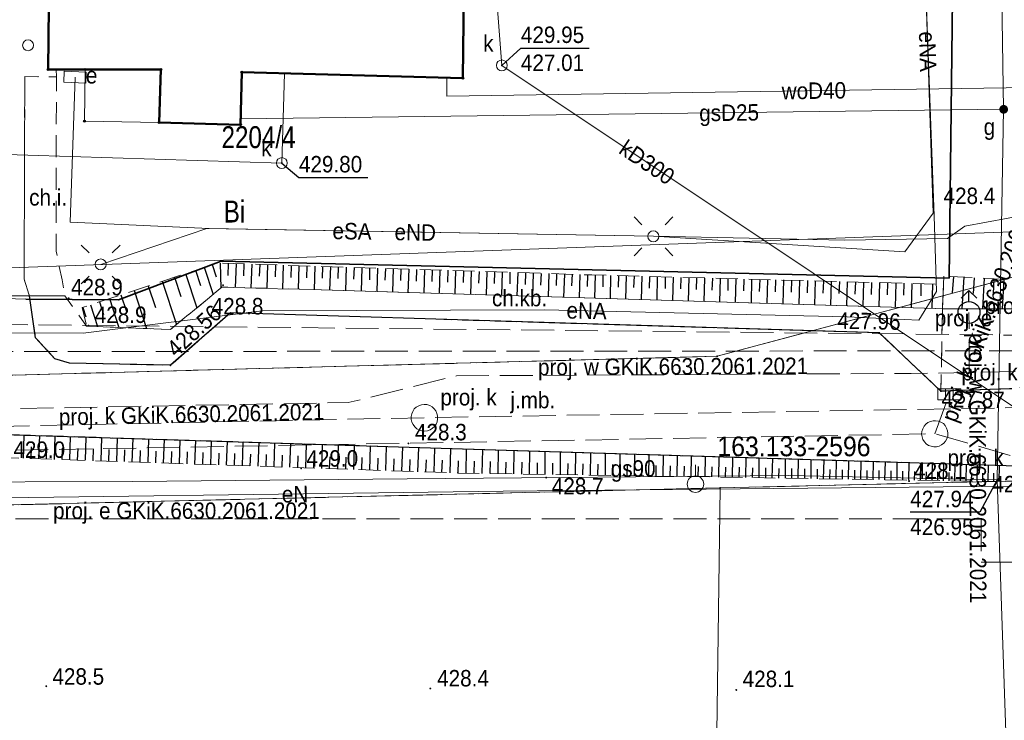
# Model space of a CAD drawing. Header units: metres. Extents: x 7417884 to 7418420, y 5565806 to 5566270.
# Tile 39 of 43: x 7418315 to 7418360, y 5566058 to 5566090. Entities that reach past the tile are written whole.
import ezdxf
from ezdxf.enums import TextEntityAlignment as Align

# ---------------------------------------------------------------- set-up
doc = ezdxf.new("R2010")
doc.units = ezdxf.units.M
for name, pattern in [('1.0_0.5', [1.5, 1, -0.5]), ('1.5_0.5', [2, 1.5, -0.5]), ('219-500', [0]), ('egkk-500', [0]), ('otob_500', [0])]:
    doc.linetypes.add(name, pattern=pattern)
for name, color, linetype in [('000 Inne (niezydentyfikowane)', 7, 'Continuous'), ('131-Punkt osnowy pomiarowej', 7, 'Continuous'), ('131-Punkt osnowy pomiarowej-Atr103', 7, 'Continuous'), ('203-punkt graniczny', 7, 'Continuous'), ('210-oznaczenie konturu użytku gruntowego', 7, 'Continuous'), ('211-numer działki ewidencyjnej', 7, 'Continuous'), ('217-kontur klasyfikacyjny', 7, 'Continuous'), ('218-kontur użytku gruntowego', 7, 'Continuous'), ('219-działka ewidencyjna', 7, 'Continuous'), ('312-budynek ewidencyjny', 7, 'Continuous'), ('brama', 7, 'Continuous'), ('chodnik', 7, 'Continuous'), ('chodnik-Atr17', 7, 'Continuous'), ('hydrant - ob. projektowany', 7, 'Continuous'), ('hydrant - ob. projektowany-Atr17', 7, 'Continuous'), ('inny rodzaj bloku', 7, 'Continuous'), ('jezdnia', 7, 'Continuous'), ('jezdnia-Atr17', 7, 'Continuous'), ('komora podziemna - ob. projektowany', 7, 'Continuous'), ('komora podziemna - ob. projektowany-Atr17', 7, 'Continuous'), ('kratka ściekowa - ob. projektowany', 7, 'Continuous'), ('kratka ściekowa - ob. projektowany-Atr17', 7, 'Continuous'), ('krawężnik', 7, 'Continuous'), ('latarnia', 7, 'Continuous'), ('latarnia - ob. projektowany-Atr17', 7, 'Continuous'), ('ogrodzenie trwałe', 7, 'Continuous'), ('pikieta naturalna', 7, 'Continuous'), ('pikieta naturalna-Atr2', 7, 'Continuous'), ('pikieta sztuczna', 7, 'Continuous'), ('pikieta sztuczna-Atr2', 7, 'Continuous'), ('przewód elektroenergetyczny podziemny', 7, 'Continuous'), ('przewód elektroenergetyczny podziemny - ob. projektowany', 7, 'Continuous'), ('przewód elektroenergetyczny podziemny - ob. projektowany-Atr1', 7, 'Continuous'), ('przewód elektroenergetyczny podziemny-Atr1', 7, 'Continuous'), ('przewód gazowy', 7, 'Continuous'), ('przewód gazowy-Atr1', 7, 'Continuous'), ('przewód kanalizacyjny', 7, 'Continuous'), ('przewód kanalizacyjny - ob. projektowany', 7, 'Continuous'), ('przewód kanalizacyjny - ob. projektowany-Atr1', 7, 'Continuous'), ('przewód kanalizacyjny-Atr1', 7, 'Continuous'), ('przewód specjalny - ob. projektowany', 7, 'Continuous'), ('przewód wodociągowy', 7, 'Continuous'), ('przewód wodociągowy - ob. projektowany', 7, 'Continuous'), ('przewód wodociągowy - ob. projektowany-Atr1', 7, 'Continuous'), ('przewód wodociągowy-Atr1', 7, 'Continuous'), ('Punkt budynku', 7, 'Continuous'), ('rzędna', 7, 'Continuous'), ('rzędna-Atr2', 7, 'Continuous'), ('rzędna-Atr3', 7, 'Continuous'), ('skarpa nieumocniona', 7, 'Continuous'), ('szafa elektroenergetyczna lub kontener', 7, 'Continuous'), ('szafa elektroenergetyczna lub kontener-Atr17', 7, 'Continuous'), ('właz do komory lub kanału - okrągły', 7, 'Continuous'), ('właz do komory lub kanału - okrągły-Atr17', 7, 'Continuous'), ('zasuwa lub zawór', 7, 'Continuous'), ('zasuwa lub zawór-Atr17', 7, 'Continuous')]:
    doc.layers.add(name, color=color, linetype=linetype)
doc.styles.get("Standard").update_dxf_attribs({"font": 'arial.ttf'})
doc.linetypes.add('902-500', pattern='A,3.75,0,[1,ksztalty.shx,S=0.5,R=0,X=0,Y=0],3.75', length=7.5)

# ---------------------------------------------------------------- blocks, each defined once
blk = doc.blocks.new('PUNKTBUD')
at = {"color": 0}
blk.add_circle((0, 0), 0.045, dxfattribs=at)
blk = doc.blocks.new('203')
at = {"linetype": 'Continuous', "lineweight": 0}
h = blk.add_hatch(color=0, dxfattribs=at)
edge = h.paths.add_edge_path()
edge.add_arc((0, 0), 0.045, 0, 360)
blk = doc.blocks.new('PW01')
at = {"linetype": 'Continuous', "lineweight": 13}
h = blk.add_hatch(color=0, dxfattribs=at)
edge = h.paths.add_edge_path()
edge.add_arc((0, 0), 0.045, 0, 360)
blk = doc.blocks.new('US22')
at = {"color": 0, "linetype": 'Continuous', "lineweight": 13}
blk.add_circle((0, 0), 0.25, dxfattribs=at)
blk = doc.blocks.new('US18')
at = {"color": 0, "linetype": 'Continuous', "lineweight": 13}
for p, q in [((-0.5, -0.25), (-0.5, 0.25)), ((-0.5, 0.25), (0.5, 0.25)), ((0.5, -0.25), (0.5, 0.25)), ((-0.5, -0.25), (0.5, -0.25))]:
    blk.add_line(p, q, dxfattribs=at)
blk = doc.blocks.new('US25')
at = {"linetype": 'Continuous', "lineweight": 0}
h = blk.add_hatch(color=0, dxfattribs=at)
edge = h.paths.add_edge_path()
edge.add_arc((0, 0), 0.2, 0, 360)
blk = doc.blocks.new('SM01')
at = {"color": 0, "linetype": 'Continuous', "lineweight": 13}
for p, q in [((-0.53, 0.531), (-0.883, 0.884)), ((0.531, 0.531), (0.884, 0.884)), ((-0.53, -0.53), (-0.883, -0.883)), ((0.531, -0.53), (0.884, -0.883))]:
    blk.add_line(p, q, dxfattribs=at)
blk.add_circle((0, 0), 0.25, dxfattribs=at)
blk = doc.blocks.new('SUWH')
at = {"color": 0, "linetype": 'Continuous'}
for p in [(-0.354, 0.646), (0, 0.5), (0.354, 0.646)]:
    blk.add_line(p, (0, 1), dxfattribs=at)
blk.add_circle((0, 0), 0.5, dxfattribs=at)
blk = doc.blocks.new('US05')
at = {"color": 0, "linetype": 'Continuous', "lineweight": 13}
for p, q in [((-0.525, -0.25), (-0.525, 0.25)), ((-0.525, 0.25), (-0.175, 0.25)), ((-0.175, -0.25), (-0.175, 0.25)), ((-0.175, 0.25), (0.175, 0.25)), ((0.175, -0.25), (0.175, 0.25)), ((0.175, 0.25), (0.525, 0.25)), ((0.525, -0.25), (0.525, 0.25)), ((-0.525, -0.25), (-0.175, -0.25)), ((-0.175, -0.25), (0.175, -0.25)), ((0.175, -0.25), (0.525, -0.25))]:
    blk.add_line(p, q, dxfattribs=at)
blk = doc.blocks.new('131')
at = {"color": 0, "linetype": 'Continuous', "lineweight": 13}
blk.add_line((0, 0.375), (0, 0.875), dxfattribs=at)
blk.add_circle((0, 0), 0.375, dxfattribs=at)

msp = doc.modelspace()

# ---------------------------------------------------------------- linework, layer by layer
at = {"layer": '000 Inne (niezydentyfikowane)', "color": 7, "linetype": 'Continuous', "lineweight": 25, "flags": 128}
for points in [[(7418322.89, 5566078.35), (7418323.12, 5566077.66)], [(7418323.29, 5566078.49), (7418323.7, 5566077.25)], [(7418323.65, 5566078.61), (7418323.83, 5566078.06)], [(7418324.02, 5566078.68), (7418324.05, 5566077.54)], [(7418324.38, 5566078.66), (7418324.36, 5566078.12)], [(7418324.74, 5566078.65), (7418324.7, 5566077.57)], [(7418325.1, 5566078.64), (7418325.08, 5566078.1)], [(7418325.46, 5566078.63), (7418325.42, 5566077.55)], [(7418325.82, 5566078.62), (7418325.8, 5566078.08)], [(7418326.18, 5566078.61), (7418326.14, 5566077.53)], [(7418326.54, 5566078.6), (7418326.52, 5566078.06)], [(7418326.89, 5566078.58), (7418326.86, 5566077.51)], [(7418327.25, 5566078.57), (7418327.24, 5566078.03)], [(7418327.61, 5566078.56), (7418327.58, 5566077.49)], [(7418327.97, 5566078.55), (7418327.95, 5566078.01)], [(7418328.33, 5566078.54), (7418328.3, 5566077.46)], [(7418328.69, 5566078.53), (7418328.67, 5566077.99)], [(7418329.05, 5566078.52), (7418329.01, 5566077.44)], [(7418329.4, 5566078.51), (7418329.39, 5566077.97)], [(7418329.76, 5566078.49), (7418329.73, 5566077.42)], [(7418330.12, 5566078.48), (7418330.1, 5566077.95)], [(7418330.48, 5566078.47), (7418330.44, 5566077.4)], [(7418330.83, 5566078.46), (7418330.82, 5566077.92)], [(7418331.19, 5566078.45), (7418331.16, 5566077.38)], [(7418331.55, 5566078.44), (7418331.53, 5566077.9)], [(7418331.9, 5566078.43), (7418331.87, 5566077.36)], [(7418332.26, 5566078.42), (7418332.24, 5566077.88)], [(7418332.62, 5566078.4), (7418332.58, 5566077.33)], [(7418332.97, 5566078.39), (7418332.96, 5566077.86)], [(7418333.33, 5566078.38), (7418333.3, 5566077.31)], [(7418333.68, 5566078.37), (7418333.67, 5566077.84)], [(7418334.04, 5566078.36), (7418334.01, 5566077.29)], [(7418334.4, 5566078.35), (7418334.38, 5566077.81)], [(7418334.75, 5566078.34), (7418334.72, 5566077.27)], [(7418335.11, 5566078.33), (7418335.09, 5566077.79)], [(7418321.94, 5566078.04), (7418322.23, 5566077.16)], [(7418322.44, 5566078.21), (7418322.96, 5566076.64)], [(7418335.46, 5566078.31), (7418335.43, 5566077.25)], [(7418335.82, 5566078.3), (7418335.8, 5566077.77)], [(7418336.17, 5566078.29), (7418336.14, 5566077.23)], [(7418336.53, 5566078.28), (7418336.51, 5566077.75)], [(7418336.88, 5566078.27), (7418336.85, 5566077.21)], [(7418337.23, 5566078.26), (7418337.22, 5566077.73)], [(7418337.59, 5566078.25), (7418337.55, 5566077.18)], [(7418337.94, 5566078.24), (7418337.92, 5566077.7)], [(7418338.29, 5566078.22), (7418338.26, 5566077.16)], [(7418338.65, 5566078.21), (7418338.63, 5566077.68)], [(7418339, 5566078.2), (7418338.97, 5566077.14)], [(7418339.35, 5566078.19), (7418339.34, 5566077.66)], [(7418339.71, 5566078.18), (7418339.67, 5566077.12)], [(7418340.06, 5566078.17), (7418340.04, 5566077.64)], [(7418340.41, 5566078.16), (7418340.38, 5566077.1)], [(7418340.76, 5566078.15), (7418340.75, 5566077.62)], [(7418341.12, 5566078.14), (7418341.09, 5566077.08)], [(7418341.47, 5566078.13), (7418341.46, 5566077.6)], [(7418341.82, 5566078.12), (7418341.8, 5566077.06)], [(7418342.18, 5566078.11), (7418342.16, 5566077.58)], [(7418342.53, 5566078.1), (7418342.5, 5566077.04)], [(7418342.89, 5566078.09), (7418342.87, 5566077.56)], [(7418343.24, 5566078.08), (7418343.21, 5566077.01)], [(7418343.6, 5566078.07), (7418343.58, 5566077.54)], [(7418343.95, 5566078.06), (7418343.92, 5566076.99)], [(7418344.31, 5566078.05), (7418344.3, 5566077.52)], [(7418344.67, 5566078.04), (7418344.64, 5566076.97)], [(7418345.02, 5566078.03), (7418345.01, 5566077.5)], [(7418345.38, 5566078.02), (7418345.35, 5566076.95)], [(7418345.74, 5566078.01), (7418345.72, 5566077.48)], [(7418346.1, 5566078), (7418346.07, 5566076.93)], [(7418346.46, 5566077.99), (7418346.44, 5566077.45)], [(7418346.81, 5566077.98), (7418346.79, 5566076.91)], [(7418347.17, 5566077.97), (7418347.16, 5566077.43)], [(7418347.53, 5566077.96), (7418347.5, 5566076.88)], [(7418347.89, 5566077.95), (7418347.88, 5566077.41)], [(7418348.25, 5566077.94), (7418348.23, 5566076.86)], [(7418348.62, 5566077.93), (7418348.6, 5566077.39)], [(7418348.98, 5566077.93), (7418348.95, 5566076.84)], [(7418349.34, 5566077.92), (7418349.32, 5566077.37)], [(7418349.7, 5566077.91), (7418349.67, 5566076.82)], [(7418350.06, 5566077.9), (7418350.05, 5566077.35)], [(7418350.43, 5566077.89), (7418350.4, 5566076.8)], [(7418350.79, 5566077.88), (7418350.78, 5566077.33)], [(7418351.15, 5566077.87), (7418351.12, 5566076.78)], [(7418357.45, 5566078.07), (7418357.4, 5566077.33)], [(7418357.92, 5566078.04), (7418357.84, 5566076.6)], [(7418358.39, 5566078.01), (7418358.35, 5566077.3)], [(7418358.85, 5566077.99), (7418358.77, 5566076.6)], [(7418359.3, 5566077.96), (7418359.26, 5566077.28)], [(7418359.75, 5566077.93), (7418359.67, 5566076.6)], [(7418320.09, 5566077.43), (7418320.66, 5566075.7)], [(7418320.74, 5566077.64), (7418321.07, 5566076.65)], [(7418321.38, 5566077.85), (7418322.03, 5566075.88)], [(7418351.52, 5566077.86), (7418351.5, 5566077.31)], [(7418351.88, 5566077.85), (7418351.85, 5566076.75)], [(7418352.25, 5566077.84), (7418352.23, 5566077.29)], [(7418352.61, 5566077.83), (7418352.58, 5566076.73)], [(7418352.98, 5566077.82), (7418352.96, 5566077.27)], [(7418353.35, 5566077.81), (7418353.32, 5566076.71)], [(7418353.71, 5566077.8), (7418353.7, 5566077.25)], [(7418354.08, 5566077.79), (7418354.05, 5566076.69)], [(7418354.45, 5566077.78), (7418354.43, 5566077.23)], [(7418354.82, 5566077.77), (7418354.79, 5566076.67)], [(7418355.19, 5566077.76), (7418355.17, 5566077.21)], [(7418355.56, 5566077.75), (7418355.53, 5566076.64)], [(7418355.97, 5566077.74), (7418355.96, 5566077.18)], [(7418356.5, 5566077.72), (7418356.47, 5566076.61)], [(7418318.97, 5566077.06), (7418319.4, 5566075.75)], [(7418319.49, 5566077.23), (7418319.74, 5566076.48)], [(7418317.76, 5566076.66), (7418317.9, 5566076.23)], [(7418318.11, 5566076.78), (7418318.43, 5566075.79)], [(7418318.51, 5566076.91), (7418318.7, 5566076.34)], [(7418315.05, 5566069.78), (7418315.08, 5566070.84)], [(7418315.75, 5566069.76), (7418315.79, 5566070.82)], [(7418316.46, 5566069.73), (7418316.49, 5566070.8)], [(7418317.17, 5566069.71), (7418317.2, 5566070.77)], [(7418317.88, 5566069.69), (7418317.91, 5566070.75)], [(7418318.59, 5566069.66), (7418318.62, 5566070.73)], [(7418319.3, 5566069.64), (7418319.33, 5566070.71)], [(7418315.4, 5566069.77), (7418315.42, 5566070.3)], [(7418316.1, 5566069.75), (7418316.12, 5566070.28)], [(7418316.81, 5566069.72), (7418316.83, 5566070.25)], [(7418320.01, 5566069.61), (7418320.05, 5566070.68)], [(7418320.73, 5566069.59), (7418320.76, 5566070.66)], [(7418321.44, 5566069.56), (7418321.48, 5566070.64)], [(7418322.16, 5566069.54), (7418322.19, 5566070.62)], [(7418322.87, 5566069.52), (7418322.91, 5566070.59)], [(7418323.59, 5566069.49), (7418323.63, 5566070.57)], [(7418324.31, 5566069.47), (7418324.35, 5566070.55)], [(7418325.03, 5566069.44), (7418325.07, 5566070.53)], [(7418325.75, 5566069.42), (7418325.79, 5566070.5)], [(7418326.48, 5566069.39), (7418326.51, 5566070.48)], [(7418327.2, 5566069.37), (7418327.24, 5566070.46)], [(7418327.92, 5566069.34), (7418327.96, 5566070.43)], [(7418328.65, 5566069.32), (7418328.69, 5566070.41)], [(7418329.38, 5566069.3), (7418329.42, 5566070.39)], [(7418330.11, 5566069.27), (7418330.14, 5566070.37)], [(7418330.84, 5566069.25), (7418330.87, 5566070.34)], [(7418331.57, 5566069.22), (7418331.6, 5566070.32)], [(7418332.3, 5566069.2), (7418332.34, 5566070.3)], [(7418333.03, 5566069.17), (7418333.07, 5566070.27)], [(7418333.77, 5566069.15), (7418333.8, 5566070.25)], [(7418317.52, 5566069.7), (7418317.54, 5566070.23)], [(7418318.23, 5566069.67), (7418318.25, 5566070.21)], [(7418318.94, 5566069.65), (7418318.96, 5566070.18)], [(7418319.65, 5566069.63), (7418319.67, 5566070.16)], [(7418320.37, 5566069.6), (7418320.39, 5566070.14)], [(7418321.08, 5566069.58), (7418321.1, 5566070.11)], [(7418321.8, 5566069.55), (7418321.82, 5566070.09)], [(7418322.51, 5566069.53), (7418322.53, 5566070.07)], [(7418323.23, 5566069.5), (7418323.25, 5566070.04)], [(7418323.95, 5566069.48), (7418323.97, 5566070.02)], [(7418324.67, 5566069.46), (7418324.69, 5566070)], [(7418325.39, 5566069.43), (7418325.41, 5566069.97)], [(7418326.11, 5566069.41), (7418326.13, 5566069.95)], [(7418326.84, 5566069.38), (7418326.86, 5566069.93)], [(7418327.56, 5566069.36), (7418327.58, 5566069.9)], [(7418328.29, 5566069.33), (7418328.31, 5566069.88)], [(7418329.01, 5566069.31), (7418329.03, 5566069.85)], [(7418329.74, 5566069.28), (7418329.76, 5566069.83)], [(7418330.47, 5566069.26), (7418330.49, 5566069.81)], [(7418334.5, 5566069.12), (7418334.54, 5566070.23)], [(7418335.24, 5566069.1), (7418335.25, 5566070.2)], [(7418335.97, 5566069.09), (7418335.99, 5566070.18)], [(7418336.69, 5566069.08), (7418336.71, 5566070.16)], [(7418337.41, 5566069.07), (7418337.43, 5566070.14)], [(7418338.12, 5566069.06), (7418338.14, 5566070.12)], [(7418338.83, 5566069.05), (7418338.84, 5566070.09)], [(7418339.53, 5566069.04), (7418339.54, 5566070.07)], [(7418340.22, 5566069.03), (7418340.23, 5566070.05)], [(7418340.9, 5566069.02), (7418340.92, 5566070.03)], [(7418341.58, 5566069), (7418341.59, 5566070.01)], [(7418342.25, 5566068.99), (7418342.26, 5566069.99)], [(7418342.91, 5566068.98), (7418342.92, 5566069.97)], [(7418343.57, 5566068.97), (7418343.58, 5566069.95)], [(7418344.22, 5566068.96), (7418344.23, 5566069.93)], [(7418344.86, 5566068.95), (7418344.87, 5566069.91)], [(7418345.5, 5566068.94), (7418345.51, 5566069.89)], [(7418346.13, 5566068.93), (7418346.14, 5566069.87)], [(7418346.75, 5566068.92), (7418346.77, 5566069.85)], [(7418347.37, 5566068.91), (7418347.39, 5566069.83)], [(7418347.98, 5566068.9), (7418348, 5566069.81)], [(7418348.59, 5566068.89), (7418348.6, 5566069.8)], [(7418331.2, 5566069.23), (7418331.22, 5566069.78)], [(7418331.93, 5566069.21), (7418331.95, 5566069.76)], [(7418332.66, 5566069.18), (7418332.68, 5566069.73)], [(7418333.4, 5566069.16), (7418333.42, 5566069.71)], [(7418334.13, 5566069.13), (7418334.15, 5566069.69)], [(7418334.87, 5566069.11), (7418334.88, 5566069.66)], [(7418335.6, 5566069.1), (7418335.61, 5566069.65)], [(7418336.33, 5566069.09), (7418336.34, 5566069.63)], [(7418337.05, 5566069.08), (7418337.06, 5566069.61)], [(7418337.77, 5566069.06), (7418337.78, 5566069.6)], [(7418338.48, 5566069.05), (7418338.49, 5566069.58)], [(7418339.18, 5566069.04), (7418339.19, 5566069.56)], [(7418339.87, 5566069.03), (7418339.88, 5566069.55)], [(7418340.56, 5566069.02), (7418340.57, 5566069.53)], [(7418341.24, 5566069.01), (7418341.25, 5566069.52)], [(7418341.91, 5566069), (7418341.92, 5566069.5)], [(7418342.58, 5566068.99), (7418342.59, 5566069.48)], [(7418343.24, 5566068.98), (7418343.25, 5566069.47)], [(7418343.89, 5566068.97), (7418343.9, 5566069.45)], [(7418344.54, 5566068.96), (7418344.55, 5566069.44)], [(7418345.18, 5566068.95), (7418345.19, 5566069.42)], [(7418345.81, 5566068.94), (7418345.82, 5566069.41)], [(7418346.44, 5566068.93), (7418346.45, 5566069.39)], [(7418347.06, 5566068.92), (7418347.07, 5566069.38)], [(7418347.68, 5566068.91), (7418347.69, 5566069.37)], [(7418348.29, 5566068.9), (7418348.3, 5566069.35)], [(7418348.89, 5566068.89), (7418348.9, 5566069.34)], [(7418349.19, 5566068.88), (7418349.21, 5566069.78)], [(7418349.79, 5566068.88), (7418349.8, 5566069.76)], [(7418350.37, 5566068.87), (7418350.39, 5566069.74)], [(7418350.96, 5566068.86), (7418350.97, 5566069.72)], [(7418351.53, 5566068.85), (7418351.55, 5566069.71)], [(7418352.11, 5566068.84), (7418352.12, 5566069.69)], [(7418352.67, 5566068.83), (7418352.68, 5566069.67)], [(7418353.23, 5566068.82), (7418353.24, 5566069.65)], [(7418353.79, 5566068.81), (7418353.8, 5566069.64)], [(7418354.33, 5566068.8), (7418354.35, 5566069.62)], [(7418354.88, 5566068.8), (7418354.89, 5566069.6)], [(7418355.42, 5566068.79), (7418355.43, 5566069.59)], [(7418355.95, 5566068.78), (7418355.96, 5566069.57)], [(7418356.48, 5566068.77), (7418356.49, 5566069.55)], [(7418357, 5566068.76), (7418357.01, 5566069.54)], [(7418357.52, 5566068.75), (7418357.53, 5566069.52)], [(7418358.03, 5566068.75), (7418358.04, 5566069.51)], [(7418358.53, 5566068.74), (7418358.55, 5566069.49)], [(7418359.04, 5566068.73), (7418359.05, 5566069.48)], [(7418359.54, 5566068.72), (7418359.55, 5566069.46)], [(7418349.49, 5566068.88), (7418349.5, 5566069.32)], [(7418350.08, 5566068.87), (7418350.09, 5566069.31)], [(7418350.67, 5566068.86), (7418350.67, 5566069.3)], [(7418351.25, 5566068.85), (7418351.25, 5566069.28)], [(7418351.82, 5566068.84), (7418351.83, 5566069.27)], [(7418352.39, 5566068.83), (7418352.4, 5566069.26)], [(7418352.95, 5566068.83), (7418352.96, 5566069.24)], [(7418353.51, 5566068.82), (7418353.52, 5566069.23)], [(7418354.06, 5566068.81), (7418354.07, 5566069.22)], [(7418354.61, 5566068.8), (7418354.61, 5566069.21)], [(7418355.15, 5566068.79), (7418355.15, 5566069.19)], [(7418355.68, 5566068.78), (7418355.69, 5566069.18)], [(7418356.21, 5566068.77), (7418356.22, 5566069.17)], [(7418356.74, 5566068.77), (7418356.74, 5566069.16)], [(7418357.26, 5566068.76), (7418357.26, 5566069.14)], [(7418357.77, 5566068.75), (7418357.78, 5566069.13)], [(7418358.28, 5566068.74), (7418358.29, 5566069.12)], [(7418358.79, 5566068.73), (7418358.79, 5566069.11)], [(7418359.29, 5566068.73), (7418359.29, 5566069.1)]]:
    msp.add_lwpolyline(points, dxfattribs=at)
at = {"layer": '217-kontur klasyfikacyjny', "color": 92, "linetype": 'egkk-500', "lineweight": 18, "flags": 128}
for points in [[(7418362.41, 5566068.8), (7418346.81, 5566068.43)], [(7418346.81, 5566068.43), (7418307.93, 5566067.5)]]:
    msp.add_lwpolyline(points, dxfattribs=at)
at = {"layer": '218-kontur użytku gruntowego', "color": 3, "linetype": '1.0_0.5', "lineweight": 18, "ltscale": 2, "flags": 128}
for points in [[(7418346.68, 5566074.43), (7418362.26, 5566078.6)], [(7418362.26, 5566078.6), (7418346.68, 5566074.43)], [(7418307.79, 5566073.39), (7418346.68, 5566074.43)], [(7418346.68, 5566074.43), (7418307.79, 5566073.39)], [(7418346.81, 5566068.43), (7418362.41, 5566068.8)], [(7418362.41, 5566068.8), (7418346.81, 5566068.43)], [(7418307.93, 5566067.5), (7418346.81, 5566068.43)], [(7418346.81, 5566068.43), (7418307.93, 5566067.5)]]:
    msp.add_lwpolyline(points, dxfattribs=at)
at = {"layer": '219-działka ewidencyjna', "color": 7, "linetype": '219-500', "lineweight": 18, "flags": 128}
for points in [[(7418362.26, 5566078.6), (7418346.68, 5566074.43)], [(7418346.68, 5566074.43), (7418307.78, 5566073.39)], [(7418346.81, 5566068.43), (7418362.41, 5566068.8)], [(7418346.81, 5566068.43), (7418307.93, 5566067.5)], [(7418346.81, 5566068.43), (7418346.16, 5566020.41)]]:
    msp.add_lwpolyline(points, dxfattribs=at)
at = {"layer": '312-budynek ewidencyjny', "color": 7, "linetype": 'Continuous', "lineweight": 50, "flags": 128}
for points in [[(7418316.17, 5566087.51), (7418316.3, 5566099.01)], [(7418335.22, 5566098.66), (7418335.08, 5566087.11)], [(7418321.31, 5566087.51), (7418316.17, 5566087.51)], [(7418321.24, 5566085.09), (7418321.31, 5566087.51)], [(7418325, 5566087.38), (7418324.94, 5566084.99)], [(7418335.08, 5566087.11), (7418325, 5566087.38)], [(7418324.94, 5566084.99), (7418321.24, 5566085.09)]]:
    msp.add_lwpolyline(points, dxfattribs=at)
at = {"layer": 'brama', "color": 7, "linetype": 'otob_500', "lineweight": 18, "flags": 128}
msp.add_lwpolyline([(7418311.38, 5566077.16), (7418315.16, 5566077.04)], dxfattribs=at)
at = {"layer": 'chodnik', "color": 7, "linetype": '1.0_0.5', "lineweight": 18, "flags": 128}
for points in [[(7418316.54, 5566087.51), (7418316.17, 5566087.51), (7418316.3, 5566099.01), (7418314.79, 5566098.76), (7418314.8, 5566094.94), (7418296.08, 5566094.77), (7418291.96, 5566094.83), (7418288.27, 5566095.13), (7418288.52, 5566085.08), (7418290.51, 5566085.01), (7418290.47, 5566081.82), (7418288.45, 5566081.81), (7418288.37, 5566078.7), (7418311.11, 5566078.53), (7418311.52, 5566078.01), (7418311.38, 5566077.16), (7418315.32, 5566077.19), (7418315.08, 5566077.94), (7418315.11, 5566087.18), (7418316.55, 5566087.17)], [(7418315.11, 5566087.18), (7418315.08, 5566077.94), (7418315.32, 5566077.19), (7418316.93, 5566077.19), (7418316.81, 5566077.91), (7418316.54, 5566079.22), (7418316.55, 5566087.17)], [(7418316.48, 5566074.32), (7418317.15, 5566074.12), (7418321.75, 5566074.02), (7418324.49, 5566076.41), (7418354.07, 5566075.5), (7418356.88, 5566072.84), (7418356.95, 5566076.6), (7418324.11, 5566077.59), (7418321.75, 5566075.65), (7418317.93, 5566075.81), (7418316.93, 5566077.19), (7418315.32, 5566077.19), (7418315.6, 5566075.28)], [(7418356.95, 5566076.6), (7418356.88, 5566072.84), (7418363.12, 5566073.06), (7418363.01, 5566076.59)]]:
    msp.add_lwpolyline(points, close=True, dxfattribs=at)
at = {"layer": 'inny rodzaj bloku', "color": 7, "linetype": 'Continuous', "lineweight": 18, "flags": 128}
msp.add_lwpolyline([(7418317.86, 5566087.51), (7418321.31, 5566087.51), (7418321.24, 5566085.09), (7418317.83, 5566085.15)], close=True, dxfattribs=at)
at = {"layer": 'jezdnia', "color": 7, "linetype": '1.5_0.5', "lineweight": 18, "flags": 128}
msp.add_lwpolyline([(7418365.5, 5566067.98), (7418366.36, 5566067.07), (7418366.55, 5566066.32), (7418366.46, 5566077.07), (7418366.14, 5566075.84), (7418365.52, 5566074.71), (7418364.64, 5566073.73), (7418363.12, 5566073.06), (7418356.88, 5566072.84), (7418354.07, 5566075.5), (7418324.49, 5566076.41), (7418321.75, 5566074.02), (7418317.15, 5566074.12), (7418316.48, 5566074.32), (7418315.6, 5566075.28), (7418315.32, 5566077.19), (7418311.38, 5566077.16), (7418311.13, 5566076.11), (7418310.16, 5566074.93), (7418306.83, 5566073.98), (7418306.89, 5566070.48), (7418308.76, 5566071.04), (7418335.06, 5566070.21), (7418361.85, 5566069.39), (7418363.39, 5566069.16)], close=True, dxfattribs=at)
at = {"layer": 'komora podziemna - ob. projektowany', "color": 34, "linetype": 'Continuous', "lineweight": 18, "flags": 128}
for points in [[(7418333.57, 5566072.19), (7418333.68, 5566072.13), (7418333.77, 5566072.04), (7418333.85, 5566071.94), (7418333.9, 5566071.83), (7418333.93, 5566071.71), (7418333.93, 5566071.58), (7418333.91, 5566071.45), (7418333.86, 5566071.34), (7418333.79, 5566071.23), (7418333.7, 5566071.15), (7418333.59, 5566071.08), (7418333.47, 5566071.04), (7418333.34, 5566071.02), (7418333.22, 5566071.03), (7418333.09, 5566071.07), (7418332.98, 5566071.13), (7418332.89, 5566071.22), (7418332.81, 5566071.32), (7418332.76, 5566071.43), (7418332.73, 5566071.55), (7418332.73, 5566071.68), (7418332.75, 5566071.81), (7418332.8, 5566071.92), (7418332.87, 5566072.03), (7418332.96, 5566072.11), (7418333.07, 5566072.18), (7418333.19, 5566072.22), (7418333.32, 5566072.24), (7418333.44, 5566072.23)], [(7418356.77, 5566071.47), (7418356.88, 5566071.43), (7418356.99, 5566071.36), (7418357.07, 5566071.27), (7418357.14, 5566071.16), (7418357.18, 5566071.04), (7418357.2, 5566070.92), (7418357.19, 5566070.79), (7418357.15, 5566070.67), (7418357.09, 5566070.56), (7418357.01, 5566070.47), (7418356.91, 5566070.39), (7418356.8, 5566070.34), (7418356.68, 5566070.31), (7418356.56, 5566070.31), (7418356.43, 5566070.33), (7418356.32, 5566070.37), (7418356.21, 5566070.44), (7418356.13, 5566070.53), (7418356.06, 5566070.64), (7418356.02, 5566070.76), (7418356, 5566070.88), (7418356.01, 5566071.01), (7418356.05, 5566071.13), (7418356.11, 5566071.24), (7418356.19, 5566071.33), (7418356.29, 5566071.41), (7418356.4, 5566071.46), (7418356.52, 5566071.49), (7418356.64, 5566071.49)]]:
    msp.add_lwpolyline(points, close=True, dxfattribs=at)
at = {"layer": 'krawężnik', "color": 7, "linetype": 'Continuous', "lineweight": 25, "flags": 128}
for points in [[(7418366.46, 5566077.07), (7418366.14, 5566075.84), (7418365.52, 5566074.71), (7418364.64, 5566073.73), (7418363.12, 5566073.06), (7418356.88, 5566072.84), (7418354.07, 5566075.5), (7418324.49, 5566076.41), (7418321.75, 5566074.02), (7418317.15, 5566074.12), (7418316.48, 5566074.32), (7418315.6, 5566075.28), (7418315.32, 5566077.19)], [(7418306.89, 5566070.48), (7418308.76, 5566071.04), (7418335.06, 5566070.21), (7418361.85, 5566069.39), (7418363.39, 5566069.16), (7418365.5, 5566067.98), (7418366.36, 5566067.07), (7418366.55, 5566066.32)]]:
    msp.add_lwpolyline(points, dxfattribs=at)
at = {"layer": 'ogrodzenie trwałe', "color": 7, "linetype": '902-500', "lineweight": 35, "flags": 128}
for points in [[(7418357.58, 5566104.77), (7418357.25, 5566077.99)], [(7418357.25, 5566077.99), (7418324.06, 5566078.77), (7418319.38, 5566077), (7418315.16, 5566077.04)]]:
    msp.add_lwpolyline(points, dxfattribs=at)
at = {"layer": 'przewód elektroenergetyczny podziemny', "color": 1, "linetype": 'Continuous', "lineweight": 18, "flags": 128}
for points in [[(7418288.16, 5566105.05), (7418287.66, 5566083.27), (7418287.69, 5566078.51), (7418287.43, 5566077.99), (7418287.33, 5566075.51), (7418317.77, 5566075.48), (7418325.93, 5566076.5), (7418338.81, 5566076.55), (7418352.61, 5566076.23), (7418355.87, 5566076.08), (7418356.68, 5566077.39), (7418356.57, 5566080.84), (7418356.17, 5566091.56)], [(7418356.17, 5566091.56), (7418356.37, 5566085.53), (7418356.52, 5566080.96), (7418355.24, 5566079.2), (7418343.77, 5566079.9)], [(7418343.77, 5566079.9), (7418323.51, 5566080.25), (7418317.18, 5566080.55), (7418317.4, 5566087.15)], [(7418343.77, 5566079.9), (7418352.5, 5566079.73), (7418357.18, 5566079.8), (7418357.97, 5566080.36), (7418362.91, 5566081.27), (7418363.85, 5566079.85), (7418363.9, 5566075.77), (7418364.54, 5566067.65), (7418364.21, 5566066.41), (7418363.83, 5566065.47), (7418363.61, 5566064.8), (7418363.84, 5566055.59), (7418364.22, 5566054.46), (7418364.37, 5566053.49), (7418364.3, 5566050.26), (7418364.08, 5566045.29), (7418364.12, 5566040.08), (7418363.95, 5566033.93), (7418363.52, 5566025.9), (7418364.41, 5565986.46)], [(7418318.57, 5566078.62), (7418323.41, 5566080.25), (7418343.77, 5566079.9)], [(7418362.22, 5566065.05), (7418363.05, 5566065.01), (7418363.16, 5566068.54), (7418336.92, 5566068.28), (7418307.32, 5566067.88), (7418307.4, 5566066.91)]]:
    msp.add_lwpolyline(points, dxfattribs=at)
at = {"layer": 'przewód elektroenergetyczny podziemny - ob. projektowany', "color": 1, "linetype": '1.5_0.5', "lineweight": 18, "flags": 128}
for points in [[(7418361.24, 5566075.39), (7418360.69, 5566075.39), (7418308.31, 5566075.94), (7418287.44, 5566075.8), (7418255.52, 5566074.64), (7418202.8, 5566072.82), (7418164.99, 5566071.51), (7418149.55, 5566072.5), (7418137.95, 5566074.17), (7418126.54, 5566076.63), (7418097.71, 5566085.19), (7418047.1, 5566100.25), (7417996.53, 5566115.33), (7417962.68, 5566125.79), (7417951.74, 5566131.3), (7417946.52, 5566135.46), (7417943.65, 5566141.73), (7417942.61, 5566148.31), (7417943.11, 5566186.44), (7417943.16, 5566208.03), (7417941.95, 5566209.01), (7417941.31, 5566230.98), (7417943.4, 5566234.5)], [(7418362.22, 5566065.05), (7418361.24, 5566065.05), (7418358.72, 5566065.05), (7418358.72, 5566067.02), (7418307.65, 5566067.02), (7418307.65, 5566065.61)]]:
    msp.add_lwpolyline(points, dxfattribs=at)
at = {"layer": 'przewód gazowy', "color": 52, "linetype": 'Continuous', "lineweight": 18}
msp.add_lwpolyline([(7418359.432, 5566106.08), (7418359.74, 5566085.69), (7418359.45, 5566068.8), (7418360.08, 5566050.22), (7418360.45, 5566025.06), (7418360.53, 5566019.09), (7418360.73, 5566005.24), (7418360.83, 5565983.25), (7418361.11, 5565968.76), (7418361.24, 5565943.79)], dxfattribs=at)
at = {"layer": 'przewód gazowy', "color": 52, "linetype": 'Continuous', "lineweight": 18, "flags": 128}
for points in [[(7418042.48, 5566094.77), (7418049.07, 5566092.82), (7418059.56, 5566089.21), (7418077.18, 5566083.24), (7418088.65, 5566080.21), (7418104.38, 5566076.17), (7418116.87, 5566073.2), (7418126.58, 5566068.87), (7418137.2, 5566064.17), (7418149.23, 5566064.36), (7418160.91, 5566064.6), (7418171.72, 5566065.02), (7418187.92, 5566065.35), (7418208.99, 5566065.85), (7418230.79, 5566066.34), (7418250.65, 5566066.67), (7418271.4, 5566067.34), (7418286.23, 5566067.88), (7418300.81, 5566068.33), (7418310.2, 5566068.7), (7418320.02, 5566068.72), (7418332.54, 5566068.85), (7418349.92, 5566069), (7418359.45, 5566068.8)], [(7418324.95, 5566085.26), (7418359.74, 5566085.69)]]:
    msp.add_lwpolyline(points, dxfattribs=at)
at = {"layer": 'przewód kanalizacyjny', "color": 34, "linetype": 'Continuous', "lineweight": 18, "flags": 128}
for points in [[(7418336.86, 5566087.69), (7418335.92, 5566099.97), (7418315.38, 5566100.4)], [(7418305.58, 5566083.9), (7418326.83, 5566083.24), (7418326.95, 5566087.33)], [(7418365.81, 5565973.83), (7418365.59, 5565993.01), (7418365.56, 5566023.61), (7418365.39, 5566042.86), (7418365.25, 5566068.76), (7418336.86, 5566087.69)]]:
    msp.add_lwpolyline(points, dxfattribs=at)
at = {"layer": 'przewód kanalizacyjny - ob. projektowany', "color": 34, "linetype": '1.5_0.5', "lineweight": 18, "flags": 128}
for points in [[(7417938.49, 5566154.3), (7417940.79, 5566135.1), (7417954.21, 5566125.24), (7417976.72, 5566117.21), (7418004.69, 5566107.8), (7418024.97, 5566102.41), (7418051.36, 5566095.5), (7418081.3, 5566086.04), (7418102.03, 5566080.17), (7418129.81, 5566072.19), (7418144.33, 5566068.67), (7418174.6, 5566067.82), (7418231.82, 5566069.17), (7418283.29, 5566070.61), (7418333.33, 5566071.63), (7418365.14, 5566072.17), (7418365.2, 5566054.91), (7418365.84, 5566015.77), (7418366.17, 5565991.85), (7418366.39, 5565965.09), (7418366.68, 5565946.59), (7418359.92, 5565946.62)], [(7418368.41, 5565908.76), (7418368.18, 5565921.84), (7418367.75, 5565943.06), (7418367.44, 5565950.81), (7418367.26, 5565968.23), (7418367.1, 5565988.68), (7418366.63, 5566028.84), (7418366.45, 5566068.07), (7418356.6, 5566070.9), (7418309.2, 5566070.05), (7418276.31, 5566069.04), (7418237.27, 5566067.98), (7418193.37, 5566066.99), (7418147.98, 5566065.89), (7418090.67, 5566081.76), (7418066.29, 5566088.62), (7418028.57, 5566099.91), (7417992.73, 5566109.31), (7417958.86, 5566120.82), (7417943.69, 5566125.74), (7417936.39, 5566141.2)], [(7418356.6, 5566070.9), (7418357.26, 5566072.69)]]:
    msp.add_lwpolyline(points, dxfattribs=at)
at = {"layer": 'przewód specjalny - ob. projektowany', "color": 7, "linetype": '1.5_0.5', "lineweight": 18, "flags": 128}
msp.add_lwpolyline([(7418362.58, 5566074.68), (7418285.33, 5566074.63)], dxfattribs=at)
at = {"layer": 'przewód wodociągowy', "color": 5, "linetype": 'Continuous', "lineweight": 18}
msp.add_lwpolyline([(7418400.674, 5566078.364), (7418361.81, 5566080.17), (7418311.47, 5566078.35), (7418266.99, 5566078.53), (7418199.46, 5566077.73), (7418172.41, 5566078.38), (7418138.51, 5566080.55), (7418125.06, 5566082.93), (7418079.46, 5566124.09), (7418042.41, 5566157.9), (7418022.66, 5566177.08), (7418002.17, 5566196.69), (7417986.04, 5566214.2), (7417974, 5566228.06), (7417958.84, 5566235.45), (7417957.4, 5566236.19)], dxfattribs=at)
at = {"layer": 'przewód wodociągowy', "color": 5, "linetype": 'Continuous', "lineweight": 18, "flags": 128}
msp.add_lwpolyline([(7418334.35, 5566087.13), (7418334.35, 5566086.29), (7418361.89, 5566086.7)], dxfattribs=at)
at = {"layer": 'przewód wodociągowy - ob. projektowany', "color": 5, "linetype": '1.5_0.5', "lineweight": 18, "flags": 128}
for points in [[(7418077.52, 5566089.24), (7418109.4, 5566079.76), (7418128.58, 5566074.25), (7418128.88, 5566074.18), (7418140.57, 5566071.64), (7418161.04, 5566069.67), (7418195.2, 5566070.72), (7418235.9, 5566072.06), (7418242.67, 5566072.29), (7418275.06, 5566071.5), (7418283.25, 5566072.06), (7418308.04, 5566071.93), (7418329.86, 5566072.32), (7418334.8, 5566073.54), (7418355.52, 5566073.65), (7418358.17, 5566073.69), (7418362.02, 5566073.78)], [(7418358.17, 5566073.69), (7418358.16, 5566076.43)]]:
    msp.add_lwpolyline(points, dxfattribs=at)
at = {"layer": 'rzędna-Atr2', "color": 7, "flags": 128}
for points in [[(7418336.86, 5566087.69), (7418337.73, 5566088.48), (7418340.844, 5566088.48)], [(7418326.83, 5566083.24), (7418327.61, 5566082.58), (7418330.751, 5566082.58)], [(7418359.45, 5566068.8), (7418358.66, 5566067.32), (7418355.482, 5566067.32)]]:
    msp.add_lwpolyline(points, dxfattribs=at)
at = {"layer": 'skarpa nieumocniona', "color": 7, "linetype": '1.0_0.5', "lineweight": 18}
msp.add_lwpolyline([(7418362.276, 5566106.08), (7418362.37, 5566090.34), (7418362.8, 5566077.76), (7418357.02, 5566078.09), (7418357, 5566077.71), (7418356.95, 5566076.6), (7418363.01, 5566076.59), (7418364.25, 5566076.93), (7418364.27, 5566081.89), (7418364.17, 5566093.03), (7418364.05, 5566105.33), (7418364.033, 5566106.08)], dxfattribs=at)
msp.add_lwpolyline([(7418362.276, 5566106.08), (7418362.37, 5566090.34), (7418362.8, 5566077.76), (7418357.02, 5566078.09), (7418357, 5566077.71), (7418356.95, 5566076.6), (7418363.01, 5566076.59), (7418364.25, 5566076.93), (7418364.27, 5566081.89), (7418364.17, 5566093.03), (7418364.05, 5566105.33), (7418364.033, 5566106.08)], dxfattribs=at)
at = {"layer": 'skarpa nieumocniona', "color": 7, "linetype": '1.0_0.5', "lineweight": 18, "flags": 128}
for points in [[(7418356.95, 5566076.6), (7418357, 5566077.71), (7418340.96, 5566078.14), (7418323.88, 5566078.68), (7418317.73, 5566076.65), (7418317.93, 5566075.81), (7418321.75, 5566075.65), (7418324.11, 5566077.59)], [(7418356.95, 5566076.6), (7418357, 5566077.71), (7418340.96, 5566078.14), (7418323.88, 5566078.68), (7418317.73, 5566076.65), (7418317.93, 5566075.81), (7418321.75, 5566075.65), (7418324.11, 5566077.59)], [(7418361.85, 5566069.39), (7418335.06, 5566070.21), (7418308.76, 5566071.04), (7418310.66, 5566069.93), (7418334.86, 5566069.11), (7418360.29, 5566068.71)], [(7418361.85, 5566069.39), (7418335.06, 5566070.21), (7418308.76, 5566071.04), (7418310.66, 5566069.93), (7418334.86, 5566069.11), (7418360.29, 5566068.71)]]:
    msp.add_lwpolyline(points, close=True, dxfattribs=at)

# ---------------------------------------------------------------- block references
at = {"layer": '131-Punkt osnowy pomiarowej', "color": 7, "linetype": 'Continuous', "lineweight": 18}
msp.add_blockref('131', (7418345.688, 5566068.604), dxfattribs=at)
at = {"layer": '203-punkt graniczny', "color": 7, "linetype": 'Continuous', "lineweight": 18}
for p in [(7418346.68, 5566074.43), (7418346.81, 5566068.43)]:
    msp.add_blockref('203', p, dxfattribs=at)
at = {"layer": 'hydrant - ob. projektowany', "color": 5, "linetype": 'Continuous', "lineweight": 18}
msp.add_blockref('SUWH', (7418358.16, 5566076.43), dxfattribs=at)
at = {"layer": 'kratka ściekowa - ob. projektowany', "color": 34, "linetype": 'Continuous', "lineweight": 18}
msp.add_blockref('US05', (7418357.26, 5566072.69), dxfattribs=at)
at = {"layer": 'latarnia', "color": 7, "linetype": 'Continuous', "lineweight": 18}
for p in [(7418343.77, 5566079.9), (7418318.57, 5566078.62)]:
    msp.add_blockref('SM01', p, dxfattribs=at)
at = {"layer": 'pikieta naturalna', "color": 7, "linetype": 'Continuous', "lineweight": 13}
for p in [(7418324.15, 5566077.67), (7418317.11, 5566077.08), (7418318.02, 5566075.83), (7418332.6, 5566070.46), (7418327.71, 5566069.32), (7418338.88, 5566068.9), (7418355.43, 5566068.74), (7418316.09, 5566059.39), (7418333.6, 5566059.29), (7418347.55, 5566059.22)]:
    msp.add_blockref('PW01', p, dxfattribs=at)
at = {"layer": 'pikieta sztuczna', "color": 7, "linetype": 'Continuous', "lineweight": 13}
for p in [(7418354.07, 5566075.5), (7418321.75, 5566074.02), (7418356.88, 5566072.84)]:
    msp.add_blockref('PW01', p, dxfattribs=at)
at = {"layer": 'Punkt budynku', "color": 5, "linetype": 'Continuous', "lineweight": 18}
for p in [(7418316.17, 5566087.51), (7418317.86, 5566087.51), (7418321.31, 5566087.51), (7418325, 5566087.38), (7418335.08, 5566087.11), (7418317.83, 5566085.15), (7418321.24, 5566085.09), (7418324.94, 5566084.99)]:
    msp.add_blockref('PUNKTBUD', p, dxfattribs=at)
at = {"layer": 'rzędna', "color": 34, "linetype": 'Continuous', "lineweight": 18}
for p in [(7418336.86, 5566087.69), (7418326.83, 5566083.24)]:
    msp.add_blockref('PW01', p, dxfattribs=at)
at = {"layer": 'rzędna', "color": 52, "linetype": 'Continuous', "lineweight": 18}
msp.add_blockref('PW01', (7418359.45, 5566068.8), dxfattribs=at)
at = {"layer": 'szafa elektroenergetyczna lub kontener', "color": 1, "linetype": 'Continuous', "lineweight": 18, "rotation": 357.429}
msp.add_blockref('US18', (7418317.4, 5566087.15), dxfattribs=at)
at = {"layer": 'właz do komory lub kanału - okrągły', "color": 7, "linetype": 'Continuous', "lineweight": 18}
for p in [(7418315.26, 5566088.61), (7418336.86, 5566087.69), (7418326.83, 5566083.24)]:
    msp.add_blockref('US22', p, dxfattribs=at)
at = {"layer": 'zasuwa lub zawór', "color": 52, "linetype": 'Continuous', "lineweight": 18, "rotation": 8.346}
msp.add_blockref('US25', (7418359.74, 5566085.69), dxfattribs=at)

# ---------------------------------------------------------------- texts
at = {"layer": '131-Punkt osnowy pomiarowej-Atr103', "color": 7, "width": 0.9}
msp.add_text('163.133-2596', height=0.9, dxfattribs=at).set_placement((7418346.688, 5566069.604), align=Align.BOTTOM_LEFT)
at = {"layer": '210-oznaczenie konturu użytku gruntowego', "color": 3, "linetype": 'Continuous', "lineweight": 18, "width": 0.79}
msp.add_text('Bi', height=1, dxfattribs=at).set_placement((7418324.18, 5566080.53))
at = {"layer": '211-numer działki ewidencyjnej', "color": 7, "linetype": 'Continuous', "lineweight": 18, "width": 0.79}
msp.add_text('2204/4', height=1, dxfattribs=at).set_placement((7418324.08, 5566084.92), align=Align.TOP_LEFT)
at = {"layer": 'chodnik-Atr17', "color": 7, "width": 0.9}
for s, p in [('ch.i.', (7418315.31, 5566081.3)), ('ch.kb.', (7418336.41, 5566076.71))]:
    msp.add_text(s, height=0.75, dxfattribs=at).set_placement(p)
at = {"layer": 'hydrant - ob. projektowany-Atr17', "color": 5, "width": 0.9}
msp.add_text('proj. w', height=0.75, dxfattribs=at).set_placement((7418358.87, 5566076.36))
at = {"layer": 'jezdnia-Atr17', "color": 7, "width": 0.9}
msp.add_text('j.mb.', height=0.75, dxfattribs=at).set_placement((7418337.25, 5566072.81), align=Align.TOP_LEFT)
at = {"layer": 'komora podziemna - ob. projektowany-Atr17', "color": 7, "width": 0.9}
for p in [(7418334.06, 5566072.19), (7418357.18, 5566069.43)]:
    msp.add_text('proj. k', height=0.75, dxfattribs=at).set_placement(p)
at = {"layer": 'kratka ściekowa - ob. projektowany-Atr17', "color": 34, "width": 0.9}
msp.add_text('proj. k', height=0.75, dxfattribs=at).set_placement((7418357.81, 5566073.33))
at = {"layer": 'latarnia - ob. projektowany-Atr17', "color": 7, "width": 0.9}
msp.add_text('proj. e', height=0.75, dxfattribs=at).set_placement((7418356.6, 5566075.8))
at = {"layer": 'pikieta naturalna-Atr2', "color": 7, "width": 0.9}
for s, p in [('428.4', (7418357, 5566081.37)), ('428.9', (7418317.22, 5566077.21)), ('428.8', (7418323.63, 5566076.34)), ('428.9', (7418318.3, 5566075.95)), ('428.3', (7418332.9, 5566070.6)), ('429.0', (7418314.59, 5566069.8)), ('429.0', (7418327.95, 5566069.4)), ('428.1', (7418355.66, 5566068.84)), ('428.7', (7418339.14, 5566068.14)), ('427.8', (7418359.23, 5566068.23)), ('428.5', (7418316.37, 5566059.46)), ('428.4', (7418333.91, 5566059.38)), ('428.1', (7418347.84, 5566059.35))]:
    msp.add_text(s, height=0.75, dxfattribs=at).set_placement(p)
at = {"layer": 'pikieta sztuczna-Atr2', "color": 7, "width": 0.9}
for s, rotation, p in [('428.56', 42.273, (7418322.01, 5566074.35)), ('427.96', 358.83, (7418352.15, 5566075.69)), ('427.87', 359.09, (7418356.9, 5566072.11))]:
    msp.add_text(s, height=0.75, rotation=rotation, dxfattribs=at).set_placement(p)
at = {"layer": 'przewód elektroenergetyczny podziemny - ob. projektowany-Atr1', "color": 1, "width": 0.9}
msp.add_text('proj. e GKiK.6630.2061.2021', height=0.75, dxfattribs=at).set_placement((7418316.4, 5566067.02))
at = {"layer": 'przewód elektroenergetyczny podziemny-Atr1', "color": 1, "width": 0.9}
for s, rotation, p in [('eNA', 271.768, (7418356.25, 5566089.24)), ('eSA', 358.942, (7418329.14, 5566080.15)), ('eND', 358.933, (7418331.97, 5566080.1)), ('eNA', 358.599, (7418339.81, 5566076.53)), ('eN', 0.697, (7418326.83, 5566068.14))]:
    msp.add_text(s, height=0.75, rotation=rotation, dxfattribs=at).set_placement(p, align=Align.MIDDLE_LEFT)
at = {"layer": 'przewód gazowy-Atr1', "color": 40, "width": 0.9}
msp.add_text('gsD25', height=0.75, rotation=0.708, dxfattribs=at).set_placement((7418345.86, 5566085.52), align=Align.MIDDLE_LEFT)
msp.add_text('gs90', height=0.75, rotation=0.494, dxfattribs=at).set_placement((7418341.83, 5566068.93))
at = {"layer": 'przewód kanalizacyjny - ob. projektowany-Atr1', "color": 34, "width": 0.9}
msp.add_text('proj. k GKiK.6630.2061.2021', height=0.75, rotation=69.76, dxfattribs=at).set_placement((7418356.87, 5566071.63), align=Align.TOP_LEFT)
msp.add_text('proj. k GKiK.6630.2061.2021', height=0.75, rotation=1.168, dxfattribs=at).set_placement((7418316.67, 5566071.29))
at = {"layer": 'przewód kanalizacyjny-Atr1', "color": 34, "width": 0.9}
msp.add_text('kD300', height=0.75, rotation=326.234, dxfattribs=at).set_placement((7418342.35, 5566084.03), align=Align.MIDDLE_LEFT)
at = {"layer": 'przewód wodociągowy - ob. projektowany-Atr1', "color": 5, "width": 0.9}
for rotation, p in [(270.209, (7418358.16, 5566075.49)), (0.303, (7418338.51, 5566073.56))]:
    msp.add_text('proj. w GKiK.6630.2061.2021', height=0.75, rotation=rotation, dxfattribs=at).set_placement(p)
at = {"layer": 'przewód wodociągowy-Atr1', "color": 5, "width": 0.9}
msp.add_text('woD40', height=0.75, rotation=0.78, dxfattribs=at).set_placement((7418349.62, 5566086.52), align=Align.MIDDLE_LEFT)
at = {"layer": 'rzędna-Atr2', "color": 34, "width": 0.9}
for s, p in [('429.95', (7418337.73, 5566088.488)), ('429.80', (7418327.61, 5566082.588))]:
    msp.add_text(s, height=0.75, dxfattribs=at).set_placement(p, align=Align.BOTTOM_LEFT)
at = {"layer": 'rzędna-Atr2', "color": 40, "width": 0.9}
msp.add_text('427.94', height=0.75, dxfattribs=at).set_placement((7418355.482, 5566067.328), align=Align.BOTTOM_LEFT)
at = {"layer": 'rzędna-Atr3', "color": 34, "width": 0.9}
msp.add_text('427.01', height=0.75, dxfattribs=at).set_placement((7418337.73, 5566087.213), align=Align.BOTTOM_LEFT)
at = {"layer": 'rzędna-Atr3', "color": 40, "width": 0.9}
msp.add_text('426.95', height=0.75, dxfattribs=at).set_placement((7418355.482, 5566066.053), align=Align.BOTTOM_LEFT)
at = {"layer": 'szafa elektroenergetyczna lub kontener-Atr17', "color": 1, "width": 0.9}
msp.add_text('e', height=0.75, rotation=356.933, dxfattribs=at).set_placement((7418317.92, 5566087.63), align=Align.TOP_LEFT)
at = {"layer": 'właz do komory lub kanału - okrągły-Atr17', "color": 7, "width": 0.9}
for p in [(7418336.01, 5566088.32), (7418325.89, 5566083.55)]:
    msp.add_text('k', height=0.75, dxfattribs=at).set_placement(p)
at = {"layer": 'zasuwa lub zawór-Atr17', "color": 52, "width": 0.9}
msp.add_text('g', height=0.75, dxfattribs=at).set_placement((7418358.83, 5566084.52))

doc.saveas('drawing.dxf')
